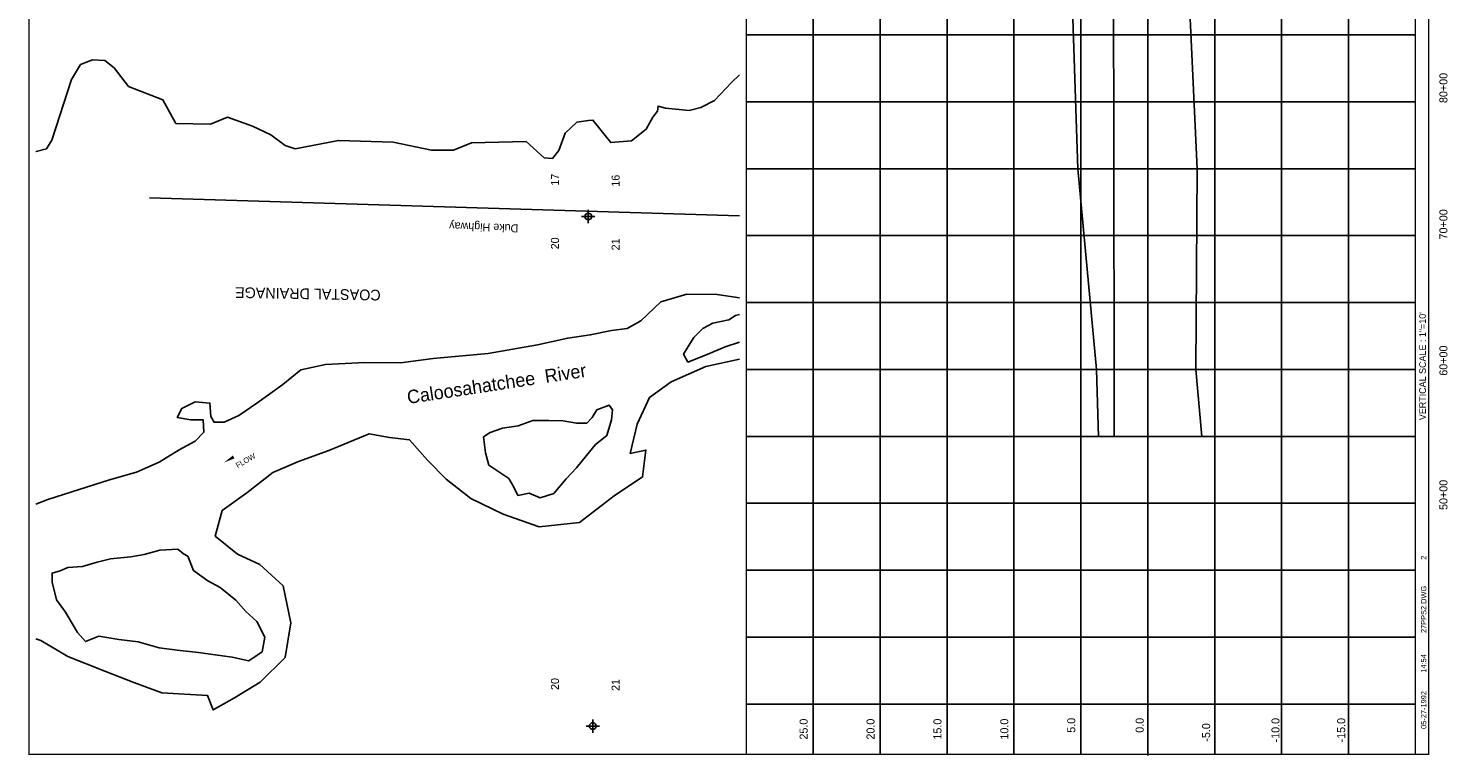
# Model space of a CAD drawing. Extents: x 257625 to 268345, y 865919 to 881934.
# Tile 1 of 3: x 257625 to 268230, y 865919 to 871352. Entities that reach past the tile are written whole.
import ezdxf
from ezdxf.enums import TextEntityAlignment as Align

# ---------------------------------------------------------------- set-up
doc = ezdxf.new("R2010")
doc.units = 0
doc.header["$LTSCALE"] = 800
doc.header["$PDMODE"] = 34
doc.header["$PDSIZE"] = 50
doc.linetypes.add('DASHED', pattern=[0])
doc.linetypes.add('STREAM', pattern=[0])
doc.layers.get('0').update_dxf_attribs({"linetype": 'CONTINUOUS'})
for name, color, linetype in [('BORDER', 1, 'CONTINUOUS'), ('EXISTING', 7, 'CONTINUOUS'), ('GRID', 2, 'CONTINUOUS'), ('MINROADS', 7, 'CONTINUOUS'), ('PROPOSED', 7, 'CONTINUOUS'), ('SEC', 2, 'CONTINUOUS'), ('TEXT', 7, 'CONTINUOUS'), ('TRUNKS', 5, 'STREAM'), ('WATER', 4, 'CONTINUOUS'), ('WSHEDS', 3, 'CONTINUOUS')]:
    doc.layers.add(name, color=color, linetype=linetype)

# ---------------------------------------------------------------- blocks, each defined once
blk = doc.blocks.new('LOGON')
at = {"color": 0}
blk.add_attdef('DATE', text='', height=1, dxfattribs=at).set_placement((-1.87, 1.76), align=Align.RIGHT)
for tag, p in [('TIME', (1.56, 1.76)), ('DRAWING', (8.97, 1.76)), ('OPERATOR', (22.66, 1.76))]:
    blk.add_attdef(tag, p, '', height=1, dxfattribs=at)
blk = doc.blocks.new('FLARROW')
at = {"color": 0}
blk.add_lwpolyline([(-0.28, 0.019, 0, 0.05, 0), (-0.112, 0.019, 0, 0, -0.087559), (-0.012, 0.001, 0, 0, 0.245722), (0.075, 0.013, 0, 0, -0.309425), (0.212, 0.015, 0, 0, 0), (0.278, 0.013, 0, 0, 0)], format="xyseb", dxfattribs=at)
blk.add_text('FLOW', height=0.08, dxfattribs=at).set_placement((0.015, -0.157), align=Align.CENTER)

msp = doc.modelspace()

# ---------------------------------------------------------------- linework, layer by layer
at = {"layer": 'BORDER', "color": 0, "const_width": 10}
msp.add_lwpolyline([(268090, 865929), (268090, 881929), (257630, 881929), (257630, 865929)], close=True, dxfattribs=at)
for points in [[(262990, 865929), (262990, 881929)], [(267990, 865929), (267990, 881929)]]:
    msp.add_lwpolyline(points, dxfattribs=at)
at = {"layer": 'EXISTING', "color": 0, "linetype": 'DASHED'}
msp.add_lwpolyline([(266394, 868304), (266350, 868804), (266360, 870304), (266290, 871804), (266365, 873124), (266470, 873201), (266470, 873247), (266345, 873264), (265690, 877404), (265400, 878604), (265400, 878804)], dxfattribs=at)
at = {"layer": 'EXISTING', "color": 0}
for points in [[(265621, 868304), (265606, 868804), (265466, 870304), (265418, 871804), (265373, 873124), (265351, 873201)], [(265731, 873201), (265732, 873124), (265734, 871804), (265736, 870304), (265739, 868804), (265739, 868304)]]:
    msp.add_lwpolyline(points, dxfattribs=at)
at = {"layer": 'GRID', "color": 0}
for points in [[(263490, 865929), (263490, 881929)], [(263990, 865929), (263990, 881929)], [(264490, 865929), (264490, 881929)], [(264990, 865929), (264990, 881929)], [(265490, 865929), (265490, 881929)], [(265990, 865919), (265990, 881929)], [(266490, 865929), (266490, 881929)], [(266990, 865929), (266990, 881929)], [(267490, 865929), (267490, 881929)], [(267990, 871304), (262990, 871304)], [(267990, 870804), (262990, 870804)], [(267990, 870304), (262990, 870304)], [(267990, 869804), (262990, 869804)], [(267990, 869304), (262990, 869304)], [(267990, 868804), (262990, 868804)], [(267990, 868304), (262990, 868304)], [(267990, 867804), (262990, 867804)], [(267990, 867304), (262990, 867304)], [(267990, 866804), (262990, 866804)], [(267990, 866304), (262990, 866304)]]:
    msp.add_lwpolyline(points, dxfattribs=at)
at = {"layer": 'MINROADS', "color": 0}
msp.add_lwpolyline([(262940, 869952), (258531, 870087)], dxfattribs=at)
at = {"layer": 'PROPOSED', "color": 0, "linetype": 'DASHED'}
msp.add_lwpolyline([(266394, 868304), (266350, 868804), (266360, 870304), (266290, 871804), (266365, 873124), (266470, 873201), (266470, 873247), (266345, 873264), (265690, 877404), (265400, 878604), (265400, 878804)], dxfattribs=at)
at = {"layer": 'PROPOSED', "color": 0}
for points in [[(265621, 868304), (265606, 868804), (265466, 870304), (265418, 871804), (265373, 873124), (265351, 873201)], [(265731, 873201), (265732, 873124), (265734, 871804), (265736, 870304), (265739, 868804), (265739, 868304)]]:
    msp.add_lwpolyline(points, dxfattribs=at)
at = {"layer": 'SEC', "color": 0}
for p in [(261809, 869947), (261842, 866140)]:
    msp.add_point(p, dxfattribs=at)
at = {"layer": 'WATER', "color": 0}
for points in [[(257680, 867798), (257770, 867832), (258005, 867906), (258232, 867980), (258433, 868037), (258601, 868112), (258752, 868203), (258870, 868269), (258937, 868335), (258930, 868428), (258838, 868428), (258737, 868446), (258771, 868512), (258872, 868562), (258981, 868553), (258988, 868452), (259013, 868410), (259089, 868410), (259198, 868459), (259332, 868551), (259526, 868692), (259661, 868800), (259845, 868840), (260138, 868855), (260406, 868853), (260649, 868885), (261060, 868924), (261429, 868989), (261655, 869038), (261823, 869062), (261982, 869094), (262100, 869110), (262201, 869168), (262352, 869309), (262545, 869367), (262771, 869365), (262939, 869339), (262940, 869339)], [(262740, 869151), (262665, 869109), (262597, 869043), (262555, 868976), (262521, 868918), (262554, 868859), (262697, 868917), (262831, 868974), (262940, 869007)], [(262940, 869214), (262908, 869208), (262858, 869175), (262740, 869151)], [(257680, 866792), (257719, 866778), (257919, 866660), (258195, 866550), (258412, 866465), (258621, 866388), (258964, 866369), (259005, 866260), (259165, 866352), (259358, 866468), (259543, 866651), (259587, 866910), (259530, 867187), (259355, 867347), (259188, 867423), (259021, 867558), (259072, 867750), (259257, 867883), (259451, 868033), (259644, 868116), (259870, 868198), (260172, 868322), (260323, 868296), (260473, 868279), (260607, 868127), (260748, 867984), (260932, 867841), (261174, 867722), (261441, 867628), (261743, 867660), (262003, 867860), (262214, 868001), (262240, 868202), (262122, 868177), (262174, 868395), (262267, 868595), (262427, 868712), (262687, 868827), (262940, 868881)]]:
    msp.add_lwpolyline(points, dxfattribs=at)
for points in [[(261796, 868161), (261863, 868244), (261947, 868310), (261982, 868427), (261991, 868503), (261966, 868536), (261873, 868503), (261839, 868445), (261797, 868403), (261722, 868404), (261621, 868421), (261513, 868422), (261395, 868423), (261286, 868382), (261169, 868366), (261076, 868333), (261026, 868300), (261042, 868182), (261066, 868090), (261141, 868039), (261216, 867989), (261250, 867930), (261283, 867863), (261366, 867879), (261450, 867845), (261551, 867877), (261644, 867986), (261720, 868069)], [(258817, 867410), (258784, 867427), (258742, 867461), (258608, 867454), (258491, 867421), (258390, 867405), (258239, 867389), (258138, 867365), (258029, 867332), (257920, 867325), (257862, 867300), (257803, 867283), (257802, 867216), (257835, 867082), (257901, 866990), (257951, 866906), (257992, 866838), (258051, 866771), (258151, 866812), (258302, 866786), (258444, 866768), (258603, 866725), (258737, 866708), (258896, 866690), (259021, 866672), (259147, 866654), (259272, 866628), (259373, 866695), (259391, 866804), (259333, 866921), (259250, 866997), (259175, 867081), (259058, 867174), (258967, 867225), (258858, 867301)]]:
    msp.add_lwpolyline(points, close=True, dxfattribs=at)
at = {"layer": 'WSHEDS', "color": 0}
msp.add_lwpolyline([(257680, 870432), (257683, 870433), (257761, 870453), (257799, 870516), (257946, 870971), (258015, 871082), (258104, 871117), (258196, 871111), (258265, 871057), (258374, 870917), (258630, 870819), (258727, 870642), (258986, 870637), (259113, 870688), (259300, 870622), (259437, 870556), (259544, 870477), (259618, 870451), (259942, 870515), (260351, 870502), (260638, 870443), (260802, 870443), (260936, 870498), (261345, 870506), (261480, 870385), (261541, 870380), (261590, 870440), (261636, 870570), (261724, 870651), (261810, 870665), (261843, 870667), (261977, 870499), (262131, 870512), (262242, 870599), (262292, 870688), (262326, 870734), (262331, 870771), (262387, 870757), (262562, 870739), (262651, 870761), (262752, 870814), (262880, 870948), (262940, 871006)], dxfattribs=at)

# ---------------------------------------------------------------- block references
at = {"layer": 'TEXT', "color": 0, "xscale": 40, "yscale": 40, "zscale": 40, "rotation": 90}
msp.add_blockref('LOGON', (268142, 866476), dxfattribs=at).add_auto_attribs({'DATE': '05-27-1992', 'TIME': '14:54', 'OPERATOR': '2', 'DRAWING': '27PPS2.DWG'})
at = {"layer": 'TRUNKS', "color": 0, "xscale": 500, "yscale": 500, "zscale": 500, "rotation": 30.14268967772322}
msp.add_blockref('FLARROW', (259212, 868170), dxfattribs=at)

# ---------------------------------------------------------------- texts
at = {"layer": 'MINROADS', "color": 0}
msp.add_text('Duke Highway', height=60, rotation=178, dxfattribs=at).set_placement((261287, 869887))
at = {"layer": 'TEXT', "color": 0}
for s, p in [('80+00', (268229, 870907)), ('17', (261590, 870222)), ('16', (262043, 870214)), ('70+00', (268229, 869888)), ('20', (261590, 869746)), ('21', (262043, 869738)), ('60+00', (268229, 868870)), ('50+00', (268229, 867867)), ('20', (261590, 866454)), ('21', (262043, 866447)), ('-10.0', (266974, 866109)), ('-15.0', (267465, 866109))]:
    msp.add_text(s, height=60, rotation=90, dxfattribs=at).set_placement(p, align=Align.CENTER)
for s, height, rotation, p in [('COASTAL DRAINAGE', 80, 178.9581, (260258, 869399)), ('VERTICAL SCALE : 1"=10\'', 50, 90, (268068, 868425)), ('25.0', 60, 90, (263448, 866039)), ('20.0', 60, 90, (263948, 866039)), ('15.0', 60, 90, (264448, 866039)), ('10.0', 60, 90, (264948, 866039)), ('5.0', 60, 90, (265448, 866090)), ('0.0', 60, 90, (265959, 866090)), ('-5.0', 60, 90, (266456, 866023))]:
    msp.add_text(s, height=height, rotation=rotation, dxfattribs=at).set_placement(p)
at = {"layer": 'WATER', "color": 0}
msp.add_text('Caloosahatchee  River', height=100, rotation=8.6736, dxfattribs=at).set_placement((261131, 868648), align=Align.CENTER)

doc.saveas('drawing.dxf')
